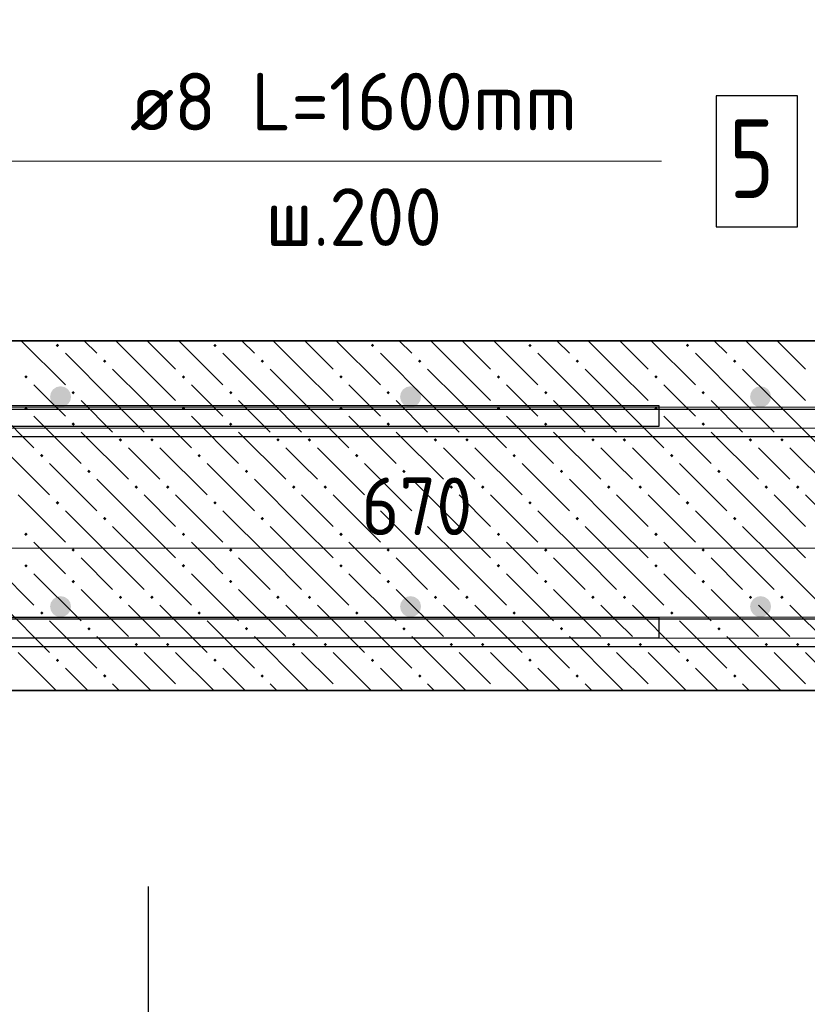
# Model space of a CAD drawing. Header units: millimetres. Extents: x 0 to 50400, y 0 to 35640.
# Tile 32 of 34: x 38677 to 42277, y 24552 to 29055. Entities that reach past the tile are written whole.
import ezdxf

# ---------------------------------------------------------------- set-up
doc = ezdxf.new("R2010")
doc.units = ezdxf.units.MM
doc.linetypes.add('______2', pattern=[324, 240, -84])
doc.linetypes.add('______5', pattern=[1320, 960, -120, 120, -120])
for name, color, linetype, lineweight in [('ДОП Верх по Х', 7, 'Continuous', 25), ('ЖБ Перекрытие верхний уровень', 7, 'Continuous', 35), ('Размерная линия_ общее', 7, 'Continuous', 13), ('Текст_ общее', 7, 'Continuous', 25)]:
    doc.layers.add(name, color=color, linetype=linetype, lineweight=lineweight)
for name, color, linetype, lineweight, true_color in [('Обрамление П-обр. равн.', 7, 'Continuous', 25, 0x5f1e0f), ('Поперечное армирование AW фон', 7, '______2', 13, 0xa0a0a0), ('Фоновоя арматура Х1', 7, 'Continuous', 18, 0x656565)]:
    doc.layers.add(name, color=color, linetype=linetype, lineweight=lineweight, true_color=true_color)
doc.layers.add('Оси', color=7, linetype='______5', true_color=0x656565)
doc.styles.add('ISOCPEUR', font='txt')

msp = doc.modelspace()

# ---------------------------------------------------------------- hatches: boundary and pattern name
at = {"layer": 'ЖБ Перекрытие верхний уровень', "linetype": 'Continuous', "lineweight": 18, "transparency": 33554687}
for points in [[(38841.7, 27565.4), (38849.5, 27573.2), (38857.3, 27565.4), (38849.5, 27557.6)], [(39561.7, 27565.4), (39569.5, 27573.2), (39577.3, 27565.4), (39569.5, 27557.6)], [(40281.7, 27565.4), (40289.5, 27573.2), (40297.3, 27565.4), (40289.5, 27557.6)], [(41001.7, 27565.4), (41009.5, 27573.2), (41017.3, 27565.4), (41009.5, 27557.6)], [(41721.7, 27565.4), (41729.5, 27573.2), (41737.3, 27565.4), (41729.5, 27557.6)], [(39057.7, 27493.4), (39065.5, 27501.2), (39073.3, 27493.4), (39065.5, 27485.6)], [(39777.7, 27493.4), (39785.5, 27501.2), (39793.3, 27493.4), (39785.5, 27485.6)], [(40497.7, 27493.4), (40505.5, 27501.2), (40513.3, 27493.4), (40505.5, 27485.6)], [(41217.7, 27493.4), (41225.5, 27501.2), (41233.3, 27493.4), (41225.5, 27485.6)], [(41937.7, 27493.4), (41945.5, 27501.2), (41953.3, 27493.4), (41945.5, 27485.6)], [(38697.7, 27421.4), (38705.5, 27429.2), (38713.3, 27421.4), (38705.5, 27413.6)], [(39417.7, 27421.4), (39425.5, 27429.2), (39433.3, 27421.4), (39425.5, 27413.6)], [(40137.7, 27421.4), (40145.5, 27429.2), (40153.3, 27421.4), (40145.5, 27413.6)], [(40857.7, 27421.4), (40865.5, 27429.2), (40873.3, 27421.4), (40865.5, 27413.6)], [(41577.7, 27421.4), (41585.5, 27429.2), (41593.3, 27421.4), (41585.5, 27413.6)], [(38913.7, 27349.4), (38921.5, 27357.2), (38929.3, 27349.4), (38921.5, 27341.6)], [(39633.7, 27349.4), (39641.5, 27357.2), (39649.3, 27349.4), (39641.5, 27341.6)], [(40353.7, 27349.4), (40361.5, 27357.2), (40369.3, 27349.4), (40361.5, 27341.6)], [(41073.7, 27349.4), (41081.5, 27357.2), (41089.3, 27349.4), (41081.5, 27341.6)], [(41793.7, 27349.4), (41801.5, 27357.2), (41809.3, 27349.4), (41801.5, 27341.6)], [(38697.7, 27277.4), (38705.5, 27285.2), (38713.3, 27277.4), (38705.5, 27269.6)], [(39417.7, 27277.4), (39425.5, 27285.2), (39433.3, 27277.4), (39425.5, 27269.6)], [(40137.7, 27277.4), (40145.5, 27285.2), (40153.3, 27277.4), (40145.5, 27269.6)], [(40857.7, 27277.4), (40865.5, 27285.2), (40873.3, 27277.4), (40865.5, 27269.6)], [(41577.7, 27277.4), (41585.5, 27285.2), (41593.3, 27277.4), (41585.5, 27269.6)], [(38913.7, 27205.4), (38921.5, 27213.2), (38929.3, 27205.4), (38921.5, 27197.6)], [(39633.7, 27205.4), (39641.5, 27213.2), (39649.3, 27205.4), (39641.5, 27197.6)], [(40353.7, 27205.4), (40361.5, 27213.2), (40369.3, 27205.4), (40361.5, 27197.6)], [(41073.7, 27205.4), (41081.5, 27213.2), (41089.3, 27205.4), (41081.5, 27197.6)], [(41793.7, 27205.4), (41801.5, 27213.2), (41809.3, 27205.4), (41801.5, 27197.6)], [(39129.7, 27133.4), (39137.5, 27141.2), (39145.3, 27133.4), (39137.5, 27125.6)], [(39273.7, 27133.4), (39281.5, 27141.2), (39289.3, 27133.4), (39281.5, 27125.6)], [(39849.7, 27133.4), (39857.5, 27141.2), (39865.3, 27133.4), (39857.5, 27125.6)], [(39993.7, 27133.4), (40001.5, 27141.2), (40009.3, 27133.4), (40001.5, 27125.6)], [(40569.7, 27133.4), (40577.5, 27141.2), (40585.3, 27133.4), (40577.5, 27125.6)], [(40713.7, 27133.4), (40721.5, 27141.2), (40729.3, 27133.4), (40721.5, 27125.6)], [(41289.7, 27133.4), (41297.5, 27141.2), (41305.3, 27133.4), (41297.5, 27125.6)], [(41433.7, 27133.4), (41441.5, 27141.2), (41449.3, 27133.4), (41441.5, 27125.6)], [(42009.7, 27133.4), (42017.5, 27141.2), (42025.3, 27133.4), (42017.5, 27125.6)], [(42153.7, 27133.4), (42161.5, 27141.2), (42169.3, 27133.4), (42161.5, 27125.6)], [(38769.7, 27061.4), (38777.5, 27069.2), (38785.3, 27061.4), (38777.5, 27053.6)], [(39489.7, 27061.4), (39497.5, 27069.2), (39505.3, 27061.4), (39497.5, 27053.6)], [(40209.7, 27061.4), (40217.5, 27069.2), (40225.3, 27061.4), (40217.5, 27053.6)], [(40929.7, 27061.4), (40937.5, 27069.2), (40945.3, 27061.4), (40937.5, 27053.6)], [(41649.7, 27061.4), (41657.5, 27069.2), (41665.3, 27061.4), (41657.5, 27053.6)], [(38985.7, 26989.4), (38993.5, 26997.2), (39001.3, 26989.4), (38993.5, 26981.6)], [(39705.7, 26989.4), (39713.5, 26997.2), (39721.3, 26989.4), (39713.5, 26981.6)], [(40425.7, 26989.4), (40433.5, 26997.2), (40441.3, 26989.4), (40433.5, 26981.6)], [(41145.7, 26989.4), (41153.5, 26997.2), (41161.3, 26989.4), (41153.5, 26981.6)], [(41865.7, 26989.4), (41873.5, 26997.2), (41881.3, 26989.4), (41873.5, 26981.6)], [(39201.7, 26917.4), (39209.5, 26925.2), (39217.3, 26917.4), (39209.5, 26909.6)], [(39345.7, 26917.4), (39353.5, 26925.2), (39361.3, 26917.4), (39353.5, 26909.6)], [(39921.7, 26917.4), (39929.5, 26925.2), (39937.3, 26917.4), (39929.5, 26909.6)], [(40065.7, 26917.4), (40073.5, 26925.2), (40081.3, 26917.4), (40073.5, 26909.6)], [(40641.7, 26917.4), (40649.5, 26925.2), (40657.3, 26917.4), (40649.5, 26909.6)], [(40785.7, 26917.4), (40793.5, 26925.2), (40801.3, 26917.4), (40793.5, 26909.6)], [(41361.7, 26917.4), (41369.5, 26925.2), (41377.3, 26917.4), (41369.5, 26909.6)], [(41505.7, 26917.4), (41513.5, 26925.2), (41521.3, 26917.4), (41513.5, 26909.6)], [(42081.7, 26917.4), (42089.5, 26925.2), (42097.3, 26917.4), (42089.5, 26909.6)], [(42225.7, 26917.4), (42233.5, 26925.2), (42241.3, 26917.4), (42233.5, 26909.6)], [(38841.7, 26845.4), (38849.5, 26853.2), (38857.3, 26845.4), (38849.5, 26837.6)], [(39561.7, 26845.4), (39569.5, 26853.2), (39577.3, 26845.4), (39569.5, 26837.6)], [(40281.7, 26845.4), (40289.5, 26853.2), (40297.3, 26845.4), (40289.5, 26837.6)], [(41001.7, 26845.4), (41009.5, 26853.2), (41017.3, 26845.4), (41009.5, 26837.6)], [(41721.7, 26845.4), (41729.5, 26853.2), (41737.3, 26845.4), (41729.5, 26837.6)], [(39057.7, 26773.4), (39065.5, 26781.2), (39073.3, 26773.4), (39065.5, 26765.6)], [(39777.7, 26773.4), (39785.5, 26781.2), (39793.3, 26773.4), (39785.5, 26765.6)], [(40497.7, 26773.4), (40505.5, 26781.2), (40513.3, 26773.4), (40505.5, 26765.6)], [(41217.7, 26773.4), (41225.5, 26781.2), (41233.3, 26773.4), (41225.5, 26765.6)], [(41937.7, 26773.4), (41945.5, 26781.2), (41953.3, 26773.4), (41945.5, 26765.6)], [(38697.7, 26701.4), (38705.5, 26709.2), (38713.3, 26701.4), (38705.5, 26693.6)], [(39417.7, 26701.4), (39425.5, 26709.2), (39433.3, 26701.4), (39425.5, 26693.6)], [(40137.7, 26701.4), (40145.5, 26709.2), (40153.3, 26701.4), (40145.5, 26693.6)], [(40857.7, 26701.4), (40865.5, 26709.2), (40873.3, 26701.4), (40865.5, 26693.6)], [(41577.7, 26701.4), (41585.5, 26709.2), (41593.3, 26701.4), (41585.5, 26693.6)], [(38913.7, 26629.4), (38921.5, 26637.2), (38929.3, 26629.4), (38921.5, 26621.6)], [(39633.7, 26629.4), (39641.5, 26637.2), (39649.3, 26629.4), (39641.5, 26621.6)], [(40353.7, 26629.4), (40361.5, 26637.2), (40369.3, 26629.4), (40361.5, 26621.6)], [(41073.7, 26629.4), (41081.5, 26637.2), (41089.3, 26629.4), (41081.5, 26621.6)], [(41793.7, 26629.4), (41801.5, 26637.2), (41809.3, 26629.4), (41801.5, 26621.6)], [(38697.7, 26557.4), (38705.5, 26565.2), (38713.3, 26557.4), (38705.5, 26549.6)], [(39417.7, 26557.4), (39425.5, 26565.2), (39433.3, 26557.4), (39425.5, 26549.6)], [(40137.7, 26557.4), (40145.5, 26565.2), (40153.3, 26557.4), (40145.5, 26549.6)], [(40857.7, 26557.4), (40865.5, 26565.2), (40873.3, 26557.4), (40865.5, 26549.6)], [(41577.7, 26557.4), (41585.5, 26565.2), (41593.3, 26557.4), (41585.5, 26549.6)], [(38913.7, 26485.4), (38921.5, 26493.2), (38929.3, 26485.4), (38921.5, 26477.6)], [(39633.7, 26485.4), (39641.5, 26493.2), (39649.3, 26485.4), (39641.5, 26477.6)], [(40353.7, 26485.4), (40361.5, 26493.2), (40369.3, 26485.4), (40361.5, 26477.6)], [(41073.7, 26485.4), (41081.5, 26493.2), (41089.3, 26485.4), (41081.5, 26477.6)], [(41793.7, 26485.4), (41801.5, 26493.2), (41809.3, 26485.4), (41801.5, 26477.6)], [(39129.7, 26413.4), (39137.5, 26421.2), (39145.3, 26413.4), (39137.5, 26405.6)], [(39273.7, 26413.4), (39281.5, 26421.2), (39289.3, 26413.4), (39281.5, 26405.6)], [(39849.7, 26413.4), (39857.5, 26421.2), (39865.3, 26413.4), (39857.5, 26405.6)], [(39993.7, 26413.4), (40001.5, 26421.2), (40009.3, 26413.4), (40001.5, 26405.6)], [(40569.7, 26413.4), (40577.5, 26421.2), (40585.3, 26413.4), (40577.5, 26405.6)], [(40713.7, 26413.4), (40721.5, 26421.2), (40729.3, 26413.4), (40721.5, 26405.6)], [(41289.7, 26413.4), (41297.5, 26421.2), (41305.3, 26413.4), (41297.5, 26405.6)], [(41433.7, 26413.4), (41441.5, 26421.2), (41449.3, 26413.4), (41441.5, 26405.6)], [(42009.7, 26413.4), (42017.5, 26421.2), (42025.3, 26413.4), (42017.5, 26405.6)], [(42153.7, 26413.4), (42161.5, 26421.2), (42169.3, 26413.4), (42161.5, 26405.6)], [(38769.7, 26341.4), (38777.5, 26349.2), (38785.3, 26341.4), (38777.5, 26333.6)], [(39489.7, 26341.4), (39497.5, 26349.2), (39505.3, 26341.4), (39497.5, 26333.6)], [(40209.7, 26341.4), (40217.5, 26349.2), (40225.3, 26341.4), (40217.5, 26333.6)], [(40929.7, 26341.4), (40937.5, 26349.2), (40945.3, 26341.4), (40937.5, 26333.6)], [(41649.7, 26341.4), (41657.5, 26349.2), (41665.3, 26341.4), (41657.5, 26333.6)], [(38985.7, 26269.4), (38993.5, 26277.2), (39001.3, 26269.4), (38993.5, 26261.6)], [(39705.7, 26269.4), (39713.5, 26277.2), (39721.3, 26269.4), (39713.5, 26261.6)], [(40425.7, 26269.4), (40433.5, 26277.2), (40441.3, 26269.4), (40433.5, 26261.6)], [(41145.7, 26269.4), (41153.5, 26277.2), (41161.3, 26269.4), (41153.5, 26261.6)], [(41865.7, 26269.4), (41873.5, 26277.2), (41881.3, 26269.4), (41873.5, 26261.6)], [(39201.7, 26197.4), (39209.5, 26205.2), (39217.3, 26197.4), (39209.5, 26189.6)], [(39345.7, 26197.4), (39353.5, 26205.2), (39361.3, 26197.4), (39353.5, 26189.6)], [(39921.7, 26197.4), (39929.5, 26205.2), (39937.3, 26197.4), (39929.5, 26189.6)], [(40065.7, 26197.4), (40073.5, 26205.2), (40081.3, 26197.4), (40073.5, 26189.6)], [(40641.7, 26197.4), (40649.5, 26205.2), (40657.3, 26197.4), (40649.5, 26189.6)], [(40785.7, 26197.4), (40793.5, 26205.2), (40801.3, 26197.4), (40793.5, 26189.6)], [(41361.7, 26197.4), (41369.5, 26205.2), (41377.3, 26197.4), (41369.5, 26189.6)], [(41505.7, 26197.4), (41513.5, 26205.2), (41521.3, 26197.4), (41513.5, 26189.6)], [(42081.7, 26197.4), (42089.5, 26205.2), (42097.3, 26197.4), (42089.5, 26189.6)], [(42225.7, 26197.4), (42233.5, 26205.2), (42241.3, 26197.4), (42233.5, 26189.6)], [(38841.7, 26125.4), (38849.5, 26133.2), (38857.3, 26125.4), (38849.5, 26117.6)], [(39561.7, 26125.4), (39569.5, 26133.2), (39577.3, 26125.4), (39569.5, 26117.6)], [(40281.7, 26125.4), (40289.5, 26133.2), (40297.3, 26125.4), (40289.5, 26117.6)], [(41001.7, 26125.4), (41009.5, 26133.2), (41017.3, 26125.4), (41009.5, 26117.6)], [(41721.7, 26125.4), (41729.5, 26133.2), (41737.3, 26125.4), (41729.5, 26117.6)], [(39057.7, 26053.4), (39065.5, 26061.2), (39073.3, 26053.4), (39065.5, 26045.6)], [(39777.7, 26053.4), (39785.5, 26061.2), (39793.3, 26053.4), (39785.5, 26045.6)], [(40497.7, 26053.4), (40505.5, 26061.2), (40513.3, 26053.4), (40505.5, 26045.6)], [(41217.7, 26053.4), (41225.5, 26061.2), (41233.3, 26053.4), (41225.5, 26045.6)], [(41937.7, 26053.4), (41945.5, 26061.2), (41953.3, 26053.4), (41945.5, 26045.6)], [(38702.9, 25986.6), (38705.5, 25989.2), (38708, 25986.6)], [(39422.9, 25986.6), (39425.5, 25989.2), (39428, 25986.6)], [(40142.9, 25986.6), (40145.5, 25989.2), (40148, 25986.6)], [(40862.9, 25986.6), (40865.5, 25989.2), (40868, 25986.6)], [(41582.9, 25986.6), (41585.5, 25989.2), (41588, 25986.6)]]:
    msp.add_hatch(color=7, dxfattribs=at).paths.add_polyline_path(points, flags=16)
at = {"layer": 'Фоновоя арматура Х1', "linetype": 'Continuous', "lineweight": 18, "transparency": 33554687}
for points in [[(38911.6, 27330.6), (38907.9, 27349), (38897.5, 27364.6), (38882, 27375), (38863.6, 27378.6), (38845.2, 27375), (38829.7, 27364.6), (38819.3, 27349), (38815.6, 27330.6), (38819.3, 27312.3), (38829.7, 27296.7), (38845.2, 27286.3), (38863.6, 27282.6), (38882, 27286.3), (38897.5, 27296.7), (38907.9, 27312.3)], [(40511.6, 27330.6), (40507.9, 27349), (40497.5, 27364.6), (40482, 27375), (40463.6, 27378.6), (40445.2, 27375), (40429.7, 27364.6), (40419.3, 27349), (40415.6, 27330.6), (40419.3, 27312.3), (40429.7, 27296.7), (40445.2, 27286.3), (40463.6, 27282.6), (40482, 27286.3), (40497.5, 27296.7), (40507.9, 27312.3)], [(42111.6, 27330.6), (42107.9, 27349), (42097.5, 27364.6), (42082, 27375), (42063.6, 27378.6), (42045.2, 27375), (42029.7, 27364.6), (42019.3, 27349), (42015.6, 27330.6), (42019.3, 27312.3), (42029.7, 27296.7), (42045.2, 27286.3), (42063.6, 27282.6), (42082, 27286.3), (42097.5, 27296.7), (42107.9, 27312.3)], [(38911.6, 26370.6), (38907.9, 26389), (38897.5, 26404.6), (38882, 26415), (38863.6, 26418.6), (38845.2, 26415), (38829.7, 26404.6), (38819.3, 26389), (38815.6, 26370.6), (38819.3, 26352.3), (38829.7, 26336.7), (38845.2, 26326.3), (38863.6, 26322.6), (38882, 26326.3), (38897.5, 26336.7), (38907.9, 26352.3)], [(40511.6, 26370.6), (40507.9, 26389), (40497.5, 26404.6), (40482, 26415), (40463.6, 26418.6), (40445.2, 26415), (40429.7, 26404.6), (40419.3, 26389), (40415.6, 26370.6), (40419.3, 26352.3), (40429.7, 26336.7), (40445.2, 26326.3), (40463.6, 26322.6), (40482, 26326.3), (40497.5, 26336.7), (40507.9, 26352.3)], [(42111.6, 26370.6), (42107.9, 26389), (42097.5, 26404.6), (42082, 26415), (42063.6, 26418.6), (42045.2, 26415), (42029.7, 26404.6), (42019.3, 26389), (42015.6, 26370.6), (42019.3, 26352.3), (42029.7, 26336.7), (42045.2, 26326.3), (42063.6, 26322.6), (42082, 26326.3), (42097.5, 26336.7), (42107.9, 26352.3)]]:
    msp.add_hatch(color=7, dxfattribs=at).paths.add_polyline_path(points)

# ---------------------------------------------------------------- linework, layer by layer
at = {"layer": 'ДОП Верх по Х', "color": 7, "linetype": 'Continuous', "lineweight": 25, "transparency": 33554687}
for points in [[(30269.2, 31146.6), (37822.9, 31146.6), (37822.9, 26314.6), (43182.9, 26314.6), (43182.9, 26186.6), (37694.9, 26186.6), (37694.9, 31018.6), (30269.2, 31018.6), (30269.2, 31146.6)], [(30269.2, 31146.6), (37822.9, 31146.6), (37822.9, 26314.6), (43182.9, 26314.6), (43182.9, 26186.6), (37694.9, 26186.6), (37694.9, 31018.6), (30269.2, 31018.6), (30269.2, 31146.6)], [(30269.2, 31146.6), (37822.9, 31146.6), (37822.9, 26314.6), (43182.9, 26314.6), (43182.9, 26186.6), (37694.9, 26186.6), (37694.9, 31018.6), (30269.2, 31018.6), (30269.2, 31146.6)], [(36830.9, 31106.6), (36830.9, 27274.6), (45818.8, 27274.6), (45818.8, 27146.6), (36702.9, 27146.6), (36702.9, 31106.6), (36830.9, 31106.6)], [(36830.9, 31106.6), (36830.9, 27274.6), (45818.8, 27274.6), (45818.8, 27146.6), (36702.9, 27146.6), (36702.9, 31106.6), (36830.9, 31106.6)], [(36830.9, 31106.6), (36830.9, 27274.6), (45818.8, 27274.6), (45818.8, 27146.6), (36702.9, 27146.6), (36702.9, 31106.6), (36830.9, 31106.6)]]:
    msp.add_lwpolyline(points, dxfattribs=at)
at = {"layer": 'ЖБ Перекрытие верхний уровень', "color": 7, "linetype": 'Continuous', "lineweight": 35, "transparency": 33554687}
for p, q in [((45754.8, 27586.6), (38062.9, 27586.6)), ((38062.9, 25986.6), (45754.8, 25986.6))]:
    msp.add_line(p, q, dxfattribs=at)
at = {"layer": 'ЖБ Перекрытие верхний уровень', "color": 9, "linetype": 'Continuous', "lineweight": 18, "true_color": 0xc7c7c7, "transparency": 33554687}
for p, q in [((38684.2, 27586.6), (38885.5, 27385.4)), ((38972.2, 27586.6), (39029.5, 27529.4)), ((39245.5, 27457.4), (39116.2, 27586.6)), ((39260.2, 27586.6), (39389.5, 27457.4)), ((39404.2, 27586.6), (39605.5, 27385.4)), ((39692.2, 27586.6), (39749.5, 27529.4)), ((39965.5, 27457.4), (39836.2, 27586.6)), ((39980.2, 27586.6), (40109.5, 27457.4)), ((40124.2, 27586.6), (40325.5, 27385.4)), ((40412.2, 27586.6), (40469.5, 27529.4)), ((40685.5, 27457.4), (40556.2, 27586.6)), ((40700.2, 27586.6), (40829.5, 27457.4)), ((40844.2, 27586.6), (41045.5, 27385.4)), ((41132.2, 27586.6), (41189.5, 27529.4)), ((41405.5, 27457.4), (41276.2, 27586.6)), ((41420.2, 27586.6), (41549.5, 27457.4)), ((41564.2, 27586.6), (41765.5, 27385.4)), ((41852.2, 27586.6), (41909.5, 27529.4)), ((42125.5, 27457.4), (41996.2, 27586.6)), ((42140.2, 27586.6), (42269.5, 27457.4)), ((39101.5, 27313.4), (38885.5, 27529.4)), ((39821.5, 27313.4), (39605.5, 27529.4)), ((40541.5, 27313.4), (40325.5, 27529.4)), ((41261.5, 27313.4), (41045.5, 27529.4)), ((41981.5, 27313.4), (41765.5, 27529.4)), ((39101.5, 27457.4), (39245.5, 27313.4)), ((39245.5, 27457.4), (39389.5, 27313.4)), ((39821.5, 27457.4), (39965.5, 27313.4)), ((39965.5, 27457.4), (40109.5, 27313.4)), ((40541.5, 27457.4), (40685.5, 27313.4)), ((40685.5, 27457.4), (40829.5, 27313.4)), ((41261.5, 27457.4), (41405.5, 27313.4)), ((41405.5, 27457.4), (41549.5, 27313.4)), ((41981.5, 27457.4), (42125.5, 27313.4)), ((42125.5, 27457.4), (42269.5, 27313.4)), ((38813.5, 27313.4), (38741.5, 27385.4)), ((39533.5, 27313.4), (39461.5, 27385.4)), ((40253.5, 27313.4), (40181.5, 27385.4)), ((40973.5, 27313.4), (40901.5, 27385.4)), ((41693.5, 27313.4), (41621.5, 27385.4)), ((38525.5, 27313.4), (38741.5, 27097.4)), ((38885.5, 27241.4), (38813.5, 27313.4)), ((38957.5, 27313.4), (39101.5, 27169.4)), ((39101.5, 27313.4), (39245.5, 27169.4)), ((39245.5, 27313.4), (39461.5, 27097.4)), ((39605.5, 27241.4), (39533.5, 27313.4)), ((39677.5, 27313.4), (39821.5, 27169.4)), ((39821.5, 27313.4), (39965.5, 27169.4)), ((39965.5, 27313.4), (40181.5, 27097.4)), ((40325.5, 27241.4), (40253.5, 27313.4)), ((40397.5, 27313.4), (40541.5, 27169.4)), ((40541.5, 27313.4), (40685.5, 27169.4)), ((40685.5, 27313.4), (40901.5, 27097.4)), ((41045.5, 27241.4), (40973.5, 27313.4)), ((41117.5, 27313.4), (41261.5, 27169.4)), ((41261.5, 27313.4), (41405.5, 27169.4)), ((41405.5, 27313.4), (41621.5, 27097.4)), ((41765.5, 27241.4), (41693.5, 27313.4)), ((41837.5, 27313.4), (41981.5, 27169.4)), ((41981.5, 27313.4), (42125.5, 27169.4)), ((42125.5, 27313.4), (42341.5, 27097.4)), ((38741.5, 27241.4), (38957.5, 27025.4)), ((39461.5, 27241.4), (39677.5, 27025.4)), ((40181.5, 27241.4), (40397.5, 27025.4)), ((40901.5, 27241.4), (41117.5, 27025.4)), ((41621.5, 27241.4), (41837.5, 27025.4)), ((38957.5, 27169.4), (39173.5, 26953.4)), ((39677.5, 27169.4), (39893.5, 26953.4)), ((40397.5, 27169.4), (40613.5, 26953.4)), ((41117.5, 27169.4), (41333.5, 26953.4)), ((41837.5, 27169.4), (42053.5, 26953.4)), ((38597.5, 27097.4), (38813.5, 26881.4)), ((39245.5, 27025.4), (39173.5, 27097.4)), ((39317.5, 27097.4), (39533.5, 26881.4)), ((39965.5, 27025.4), (39893.5, 27097.4)), ((40037.5, 27097.4), (40253.5, 26881.4)), ((40685.5, 27025.4), (40613.5, 27097.4)), ((40757.5, 27097.4), (40973.5, 26881.4)), ((41405.5, 27025.4), (41333.5, 27097.4)), ((41477.5, 27097.4), (41693.5, 26881.4)), ((42125.5, 27025.4), (42053.5, 27097.4)), ((42197.5, 27097.4), (42413.5, 26881.4)), ((38813.5, 27025.4), (39029.5, 26809.4)), ((39317.5, 26953.4), (39245.5, 27025.4)), ((39533.5, 27025.4), (39749.5, 26809.4)), ((40037.5, 26953.4), (39965.5, 27025.4)), ((40253.5, 27025.4), (40469.5, 26809.4)), ((40757.5, 26953.4), (40685.5, 27025.4)), ((40973.5, 27025.4), (41189.5, 26809.4)), ((41477.5, 26953.4), (41405.5, 27025.4)), ((41693.5, 27025.4), (41909.5, 26809.4)), ((42197.5, 26953.4), (42125.5, 27025.4)), ((39245.5, 26737.4), (39029.5, 26953.4)), ((39965.5, 26737.4), (39749.5, 26953.4)), ((40685.5, 26737.4), (40469.5, 26953.4)), ((41405.5, 26737.4), (41189.5, 26953.4)), ((42125.5, 26737.4), (41909.5, 26953.4)), ((38669.5, 26881.4), (38885.5, 26665.4)), ((39245.5, 26881.4), (39389.5, 26737.4)), ((39389.5, 26881.4), (39605.5, 26665.4)), ((39965.5, 26881.4), (40109.5, 26737.4)), ((40109.5, 26881.4), (40325.5, 26665.4)), ((40685.5, 26881.4), (40829.5, 26737.4)), ((40829.5, 26881.4), (41045.5, 26665.4)), ((41405.5, 26881.4), (41549.5, 26737.4)), ((41549.5, 26881.4), (41765.5, 26665.4)), ((42125.5, 26881.4), (42269.5, 26737.4)), ((42269.5, 26881.4), (42485.5, 26665.4)), ((39101.5, 26593.4), (38885.5, 26809.4)), ((39821.5, 26593.4), (39605.5, 26809.4)), ((40541.5, 26593.4), (40325.5, 26809.4)), ((41261.5, 26593.4), (41045.5, 26809.4)), ((41981.5, 26593.4), (41765.5, 26809.4)), ((39101.5, 26737.4), (39245.5, 26593.4)), ((39245.5, 26737.4), (39389.5, 26593.4)), ((39821.5, 26737.4), (39965.5, 26593.4)), ((39965.5, 26737.4), (40109.5, 26593.4)), ((40541.5, 26737.4), (40685.5, 26593.4)), ((40685.5, 26737.4), (40829.5, 26593.4)), ((41261.5, 26737.4), (41405.5, 26593.4)), ((41405.5, 26737.4), (41549.5, 26593.4)), ((41981.5, 26737.4), (42125.5, 26593.4)), ((42125.5, 26737.4), (42269.5, 26593.4)), ((38813.5, 26593.4), (38741.5, 26665.4)), ((39533.5, 26593.4), (39461.5, 26665.4)), ((40253.5, 26593.4), (40181.5, 26665.4)), ((40973.5, 26593.4), (40901.5, 26665.4)), ((41693.5, 26593.4), (41621.5, 26665.4)), ((38525.5, 26593.4), (38741.5, 26377.4)), ((38885.5, 26521.4), (38813.5, 26593.4)), ((38957.5, 26593.4), (39101.5, 26449.4)), ((39101.5, 26593.4), (39245.5, 26449.4)), ((39245.5, 26593.4), (39461.5, 26377.4)), ((39605.5, 26521.4), (39533.5, 26593.4)), ((39677.5, 26593.4), (39821.5, 26449.4)), ((39821.5, 26593.4), (39965.5, 26449.4)), ((39965.5, 26593.4), (40181.5, 26377.4)), ((40325.5, 26521.4), (40253.5, 26593.4)), ((40397.5, 26593.4), (40541.5, 26449.4)), ((40541.5, 26593.4), (40685.5, 26449.4)), ((40685.5, 26593.4), (40901.5, 26377.4)), ((41045.5, 26521.4), (40973.5, 26593.4)), ((41117.5, 26593.4), (41261.5, 26449.4)), ((41261.5, 26593.4), (41405.5, 26449.4)), ((41405.5, 26593.4), (41621.5, 26377.4)), ((41765.5, 26521.4), (41693.5, 26593.4)), ((41837.5, 26593.4), (41981.5, 26449.4)), ((41981.5, 26593.4), (42125.5, 26449.4)), ((42125.5, 26593.4), (42341.5, 26377.4)), ((38741.5, 26521.4), (38957.5, 26305.4)), ((39461.5, 26521.4), (39677.5, 26305.4)), ((40181.5, 26521.4), (40397.5, 26305.4)), ((40901.5, 26521.4), (41117.5, 26305.4)), ((41621.5, 26521.4), (41837.5, 26305.4)), ((38957.5, 26449.4), (39173.5, 26233.4)), ((39677.5, 26449.4), (39893.5, 26233.4)), ((40397.5, 26449.4), (40613.5, 26233.4)), ((41117.5, 26449.4), (41333.5, 26233.4)), ((41837.5, 26449.4), (42053.5, 26233.4)), ((38597.5, 26377.4), (38813.5, 26161.4)), ((39245.5, 26305.4), (39173.5, 26377.4)), ((39317.5, 26377.4), (39533.5, 26161.4)), ((39965.5, 26305.4), (39893.5, 26377.4)), ((40037.5, 26377.4), (40253.5, 26161.4)), ((40685.5, 26305.4), (40613.5, 26377.4)), ((40757.5, 26377.4), (40973.5, 26161.4)), ((41405.5, 26305.4), (41333.5, 26377.4)), ((41477.5, 26377.4), (41693.5, 26161.4)), ((42125.5, 26305.4), (42053.5, 26377.4)), ((42197.5, 26377.4), (42413.5, 26161.4)), ((38813.5, 26305.4), (39029.5, 26089.4)), ((39317.5, 26233.4), (39245.5, 26305.4)), ((39533.5, 26305.4), (39749.5, 26089.4)), ((40037.5, 26233.4), (39965.5, 26305.4)), ((40253.5, 26305.4), (40469.5, 26089.4)), ((40757.5, 26233.4), (40685.5, 26305.4)), ((40973.5, 26305.4), (41189.5, 26089.4)), ((41477.5, 26233.4), (41405.5, 26305.4)), ((41693.5, 26305.4), (41909.5, 26089.4)), ((42197.5, 26233.4), (42125.5, 26305.4)), ((39245.5, 26017.4), (39029.5, 26233.4)), ((39965.5, 26017.4), (39749.5, 26233.4)), ((40685.5, 26017.4), (40469.5, 26233.4)), ((41405.5, 26017.4), (41189.5, 26233.4)), ((42125.5, 26017.4), (41909.5, 26233.4)), ((38669.5, 26161.4), (38844.2, 25986.6)), ((39245.5, 26161.4), (39389.5, 26017.4)), ((39389.5, 26161.4), (39564.2, 25986.6)), ((39965.5, 26161.4), (40109.5, 26017.4)), ((40109.5, 26161.4), (40284.2, 25986.6)), ((40685.5, 26161.4), (40829.5, 26017.4)), ((40829.5, 26161.4), (41004.2, 25986.6)), ((41405.5, 26161.4), (41549.5, 26017.4)), ((41549.5, 26161.4), (41724.2, 25986.6)), ((42125.5, 26161.4), (42269.5, 26017.4)), ((42269.5, 26161.4), (42444.2, 25986.6)), ((38988.2, 25986.6), (38885.5, 26089.4)), ((39708.2, 25986.6), (39605.5, 26089.4)), ((40428.2, 25986.6), (40325.5, 26089.4)), ((41148.2, 25986.6), (41045.5, 26089.4)), ((41868.2, 25986.6), (41765.5, 26089.4)), ((39101.5, 26017.4), (39132.2, 25986.6)), ((39245.5, 26017.4), (39276.2, 25986.6)), ((39821.5, 26017.4), (39852.2, 25986.6)), ((39965.5, 26017.4), (39996.2, 25986.6)), ((40541.5, 26017.4), (40572.2, 25986.6)), ((40685.5, 26017.4), (40716.2, 25986.6)), ((41261.5, 26017.4), (41292.2, 25986.6)), ((41405.5, 26017.4), (41436.2, 25986.6)), ((41981.5, 26017.4), (42012.2, 25986.6)), ((42125.5, 26017.4), (42156.2, 25986.6))]:
    msp.add_line(p, q, dxfattribs=at)
at = {"layer": 'Обрамление П-обр. равн.', "color": 38, "linetype": 'Continuous', "lineweight": 25, "true_color": 0x5f1e0f, "transparency": 33554687}
for points in [[(36977.2, 27290.6), (41598.9, 27290.6), (41598.9, 27194.6)], [(36977.2, 27290.6), (41598.9, 27290.6), (41598.9, 27194.6)], [(36977.2, 27290.6), (41598.9, 27290.6), (41598.9, 27194.6)], [(41598.9, 27194.6), (36983.8, 27194.6)], [(41598.9, 27194.6), (36983.8, 27194.6)], [(41598.9, 27194.6), (36983.8, 27194.6)], [(36983.8, 26322.6), (41598.9, 26322.6), (41598.9, 26226.6), (36977.2, 26226.6)], [(36983.8, 26322.6), (41598.9, 26322.6), (41598.9, 26226.6), (36977.2, 26226.6)], [(36983.8, 26322.6), (41598.9, 26322.6), (41598.9, 26226.6), (36977.2, 26226.6)]]:
    msp.add_lwpolyline(points, dxfattribs=at)
at = {"layer": 'Оси', "color": 8, "linetype": '______5', "lineweight": -3, "transparency": 33554687}
msp.add_line((39264.3, 25090.9), (39264.3, 23216.1), dxfattribs=at)
at = {"layer": 'Поперечное армирование AW фон', "color": 7, "linetype": 'Continuous', "lineweight": 25, "transparency": 33554687}
msp.add_lwpolyline([(41860.5, 28107.9), (42232.5, 28107.9), (42232.5, 28707.9), (41860.5, 28707.9), (41860.5, 28107.9)], dxfattribs=at)
msp.add_lwpolyline([(41860.5, 28107.9), (42232.5, 28107.9), (42232.5, 28707.9), (41860.5, 28707.9), (41860.5, 28107.9)], dxfattribs=at)
at = {"layer": 'Размерная линия_ общее', "color": 7, "linetype": 'Continuous', "lineweight": 13, "transparency": 33554687}
msp.add_line((37822.9, 26637.5), (43182.9, 26637.5), dxfattribs=at)
at = {"layer": 'Текст_ общее', "color": 7, "linetype": 'Continuous', "lineweight": 13, "transparency": 33554687}
msp.add_lwpolyline([(37774.9, 28011.9), (38170.9, 28407.9), (41610.9, 28407.9)], dxfattribs=at)
at = {"layer": 'Фоновоя арматура Х1', "color": 251, "linetype": 'Continuous', "lineweight": 18, "true_color": 0x656565, "transparency": 33554687}
for points in [[(36704.3, 27282.6), (45802.8, 27282.6), (45802.8, 27186.6), (36704.3, 27186.6), (36704.3, 27282.6)], [(36704.3, 27282.6), (45802.8, 27282.6), (45802.8, 27186.6), (36704.3, 27186.6), (36704.3, 27282.6)], [(36704.3, 27282.6), (45802.8, 27282.6), (45802.8, 27186.6), (36704.3, 27186.6), (36704.3, 27282.6)], [(36704.3, 26322.6), (45802.8, 26322.6), (45802.8, 26226.6), (36704.3, 26226.6), (36704.3, 26322.6)], [(36704.3, 26322.6), (45802.8, 26322.6), (45802.8, 26226.6), (36704.3, 26226.6), (36704.3, 26322.6)], [(36704.3, 26322.6), (45802.8, 26322.6), (45802.8, 26226.6), (36704.3, 26226.6), (36704.3, 26322.6)]]:
    msp.add_lwpolyline(points, dxfattribs=at)

# ---------------------------------------------------------------- texts
at = {"layer": 'Поперечное армирование AW фон', "color": 7, "linetype": 'Continuous', "lineweight": 13, "transparency": 33554687, "attachment_point": 7, "style": 'ISOCPEUR'}
for s, insert, char_height, width in [('\\W0.96;ø8 L=1600mm ', (39180.5, 28548.7), 264, 2395.549), ('\\W0.78;5', (41920.5, 28239.9), 360, 391.688), ('\\W0.78;5', (41920.5, 28239.9), 360, 391.688)]:
    msp.add_mtext(s, dxfattribs=dict(at, insert=insert, char_height=char_height, width=width))
at = {"layer": 'Поперечное армирование AW фон', "color": 7, "linetype": '______2', "lineweight": 13, "transparency": 33554687, "insert": (39800.9, 28020.7), "char_height": 264, "width": 1154.555, "attachment_point": 7, "style": 'ISOCPEUR'}
msp.add_mtext('\\W0.95;ш.200 ', dxfattribs=at)
at = {"layer": 'Размерная линия_ общее', "color": 7, "linetype": 'Continuous', "lineweight": 25, "transparency": 33554687, "insert": (40238.9, 26697.5), "char_height": 264, "width": 674.377, "attachment_point": 7, "style": 'ISOCPEUR'}
msp.add_mtext('\\W0.91;670', dxfattribs=at)

doc.saveas('drawing.dxf')
